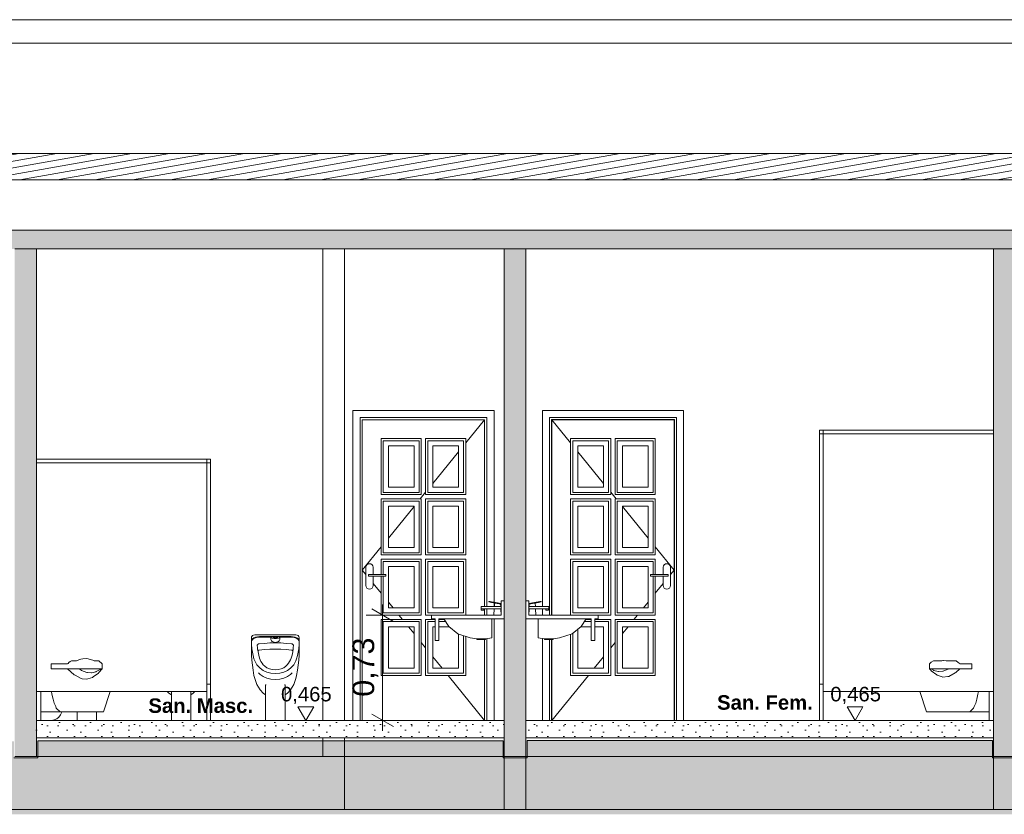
# Model space of a CAD drawing. Header units: millimetres. Extents: x 0 to 1357, y -1 to 841.
# Tile 16 of 43: x 189 to 325, y 519 to 629. Entities that reach past the tile are written whole.
import ezdxf
from ezdxf.xclip import XClip

# ---------------------------------------------------------------- set-up
doc = ezdxf.new("R2010")
doc.units = ezdxf.units.MM
doc.header["$MEASUREMENT"] = 0
doc.header["$XCLIPFRAME"] = 0
doc.linetypes.add('Wipeout_Contour', pattern=[1000, 0, -1000])
for name, color, linetype in [('Anotação - Geral.2D', 7, 'Continuous'), ('Cobertura.ARQ', 7, 'Continuous'), ('Cotas - Geral.2D', 7, 'Continuous'), ('Desenho 2D - Geral', 7, 'Continuous'), ('Interior - Mobiliário .ARQ', 7, 'Continuous'), ('Laje.ARQ', 7, 'Continuous'), ('Parede.ARQ', 7, 'Continuous')]:
    doc.layers.add(name, color=color, linetype=linetype)
doc.styles.add('GENERATED_STYLE_1', font='txt')
doc.styles.add('GENERATED_STYLE_2', font='txt')
pattern_1 = [(0, (548.94, 532.153), (0, 7.79423), [0.4875, -4.0125]), (0, (551.19, 536.05), (0, 7.79423), [0.4875, -4.0125]), (60, (548.94, 532.153), (-6.75, 3.89711), [0.4875, -4.0125]), (60, (553.44, 532.153), (-6.75, 3.89711), [0.4875, -4.0125]), (120, (549.4276, 532.153), (6.75, 3.89711), [0.4875, -4.0125]), (120, (553.9276, 532.153), (6.75, 3.89711), [0.4875, -4.0125]), (0, (548.9401, 532.9028), (0, 1.5), [0, -1.5, 0, -2.25]), (45, (549.6901, 532.9028), (-1.06066, 1.06066), [0, -1.125, 0, -1.875])]

# ---------------------------------------------------------------- blocks, each defined once
blk = doc.blocks.new('Desenho_2_2', base_point=(548.94, 532.15))
at = {"layer": 'Parede.ARQ', "linetype": 'Continuous', "lineweight": 0}
for points in [[(188.18, 597.15), (188.18, 527.15), (191.18, 527.15), (191.18, 597.15)], [(255.68, 597.15), (255.68, 527.15), (258.68, 527.15), (258.68, 597.15)], [(323.18, 597.15), (323.18, 527.15), (326.18, 527.15), (326.18, 597.15)]]:
    blk.add_hatch(color=36, dxfattribs=at).paths.add_polyline_path(points)
at = {"layer": 'Cobertura.ARQ', "color": 8, "linetype": 'Continuous', "lineweight": 0}
blk.add_line((898.09, 625.52), (82.18, 625.52), dxfattribs=at)
at = {"layer": 'Cotas - Geral.2D', "color": 7, "linetype": 'Continuous', "lineweight": 0}
for p, q in [((240.42, 545.79), (237.42, 547.52)), ((238.92, 546.65), (238.92, 548.12)), ((241.17, 546.65), (236.67, 546.65)), ((227.25, 534.03), (229.42, 534.03)), ((303.01, 534.03), (305.18, 534.03))]:
    blk.add_line(p, q, dxfattribs=at)
at = {"layer": 'Desenho 2D - Geral', "color": 9, "linetype": 'Continuous', "lineweight": 0}
for p, q in [((191.37, 526.97), (188.06, 526.97)), ((258.87, 526.97), (255.55, 526.97)), ((326.46, 526.97), (323.06, 526.97))]:
    blk.add_line(p, q, dxfattribs=at)
at = {"layer": 'Interior - Mobiliário .ARQ', "color": 7, "linetype": 'Continuous', "lineweight": 0}
for p, q in [((299.68, 572.15), (299.18, 572.15)), ((299.68, 571.65), (299.18, 571.65)), ((215.18, 568.15), (214.68, 568.15)), ((214.68, 567.65), (215.18, 567.65)), ((255.28, 548.65), (255.28, 546.65)), ((255.68, 548.65), (255.28, 548.65)), ((259.08, 548.65), (258.68, 548.65)), ((259.08, 548.65), (259.08, 546.65)), ((245.68, 546.65), (245.68, 546.15)), ((255.28, 546.65), (245.68, 546.65)), ((246.18, 546.15), (245.68, 546.15)), ((246.18, 546.15), (246.18, 543.15)), ((246.68, 546.15), (246.68, 543.15)), ((255.68, 546.15), (246.68, 546.15)), ((267.68, 546.15), (258.68, 546.15)), ((268.68, 546.65), (259.08, 546.65)), ((267.68, 546.15), (267.68, 543.15)), ((268.18, 546.15), (268.18, 543.15)), ((268.68, 546.15), (268.18, 546.15)), ((268.68, 546.65), (268.68, 546.15)), ((246.68, 543.15), (246.18, 543.15)), ((268.18, 543.15), (267.68, 543.15)), ((193.19, 539.95), (193.19, 539.24)), ((195.48, 539.95), (193.19, 539.95)), ((200.22, 539.24), (193.19, 539.24)), ((199.8, 540.35), (199.14, 540.35)), ((199.8, 540.35), (200.22, 539.95)), ((200.22, 539.95), (200.22, 539.24)), ((314.38, 539.95), (314.38, 539.24)), ((320.22, 539.24), (314.38, 539.24)), ((320.22, 539.95), (318.59, 539.95)), ((320.22, 539.95), (320.22, 539.24)), ((215.18, 537.15), (214.68, 537.15)), ((299.68, 537.15), (299.18, 537.15))]:
    blk.add_line(p, q, dxfattribs=at)
at = {"layer": 'Interior - Mobiliário .ARQ', "color": 8, "linetype": 'Continuous', "lineweight": 0}
for p, q in [((323.18, 572.15), (299.68, 572.15)), ((323.18, 571.65), (299.68, 571.65)), ((191.18, 568.15), (214.68, 568.15)), ((191.18, 567.65), (214.68, 567.65)), ((252.5, 547.85), (252.52, 547.85)), ((252.5, 547.55), (252.5, 547.85)), ((252.5, 547.55), (252.52, 547.55)), ((252.52, 547.85), (252.59, 547.85)), ((252.52, 547.55), (252.59, 547.55)), ((252.54, 547.35), (252.54, 547.55)), ((252.54, 547.35), (252.56, 547.35)), ((252.56, 547.35), (252.63, 547.35)), ((252.59, 547.85), (252.69, 547.85)), ((252.59, 547.55), (252.69, 547.55)), ((252.63, 547.35), (252.72, 547.35)), ((252.69, 547.85), (254.72, 547.85)), ((252.69, 547.55), (254.72, 547.55)), ((252.72, 547.35), (252.81, 547.35)), ((252.81, 547.35), (252.87, 547.35)), ((252.87, 547.35), (252.9, 547.35)), ((252.9, 547.35), (252.9, 547.55)), ((253.56, 548.49), (253.57, 548.56)), ((253.56, 548.49), (253.61, 548.48)), ((253.57, 548.56), (253.62, 548.55)), ((253.61, 548.48), (253.75, 548.45)), ((253.62, 548.55), (253.76, 548.53)), ((253.75, 548.45), (253.94, 548.41)), ((253.76, 548.53), (253.96, 548.49)), ((253.94, 548.41), (254.74, 548.26)), ((253.96, 548.49), (254.76, 548.34)), ((254.28, 546.65), (254.32, 547.55)), ((254.34, 547.85), (254.36, 548.33)), ((254.72, 547.85), (254.98, 547.85)), ((254.72, 547.55), (254.98, 547.55)), ((254.74, 548.26), (254.99, 548.21)), ((254.76, 548.34), (255.01, 548.29)), ((254.98, 547.85), (255.18, 547.85)), ((254.98, 547.55), (255.18, 547.55)), ((254.99, 548.21), (255.18, 548.18)), ((255.01, 548.29), (255.19, 548.25)), ((255.18, 548.18), (255.25, 548.16)), ((255.18, 547.85), (255.26, 547.85)), ((255.18, 547.55), (255.26, 547.55)), ((255.19, 548.25), (255.26, 548.24)), ((255.22, 547.85), (255.2, 548.17)), ((255.28, 546.65), (255.23, 547.55)), ((255.25, 548.16), (255.26, 548.24)), ((255.26, 547.55), (255.26, 547.85)), ((259.08, 546.65), (259.12, 547.55)), ((259.16, 548.25), (259.09, 548.24)), ((259.11, 548.16), (259.09, 548.24)), ((259.17, 547.85), (259.1, 547.85)), ((259.1, 547.55), (259.1, 547.85)), ((259.17, 547.55), (259.1, 547.55)), ((259.18, 548.18), (259.11, 548.16)), ((259.14, 547.85), (259.15, 548.17)), ((259.35, 548.29), (259.16, 548.25)), ((259.37, 547.85), (259.17, 547.85)), ((259.37, 547.55), (259.17, 547.55)), ((259.36, 548.21), (259.18, 548.18)), ((259.6, 548.34), (259.35, 548.29)), ((259.61, 548.26), (259.36, 548.21)), ((259.64, 547.85), (259.37, 547.85)), ((259.64, 547.55), (259.37, 547.55)), ((260.4, 548.49), (259.6, 548.34)), ((260.41, 548.41), (259.61, 548.26)), ((261.67, 547.85), (259.64, 547.85)), ((261.67, 547.55), (259.64, 547.55)), ((260.02, 547.85), (259.99, 548.33)), ((260.08, 546.65), (260.03, 547.55)), ((260.59, 548.53), (260.4, 548.49)), ((260.61, 548.45), (260.41, 548.41)), ((260.73, 548.55), (260.59, 548.53)), ((260.75, 548.48), (260.61, 548.45)), ((260.78, 548.56), (260.73, 548.55)), ((260.8, 548.49), (260.75, 548.48)), ((260.8, 548.49), (260.78, 548.56)), ((261.46, 547.35), (261.46, 547.55)), ((261.48, 547.35), (261.46, 547.35)), ((261.55, 547.35), (261.48, 547.35)), ((261.64, 547.35), (261.55, 547.35)), ((261.73, 547.35), (261.64, 547.35)), ((261.76, 547.85), (261.67, 547.85)), ((261.76, 547.55), (261.67, 547.55)), ((261.79, 547.35), (261.73, 547.35)), ((261.83, 547.85), (261.76, 547.85)), ((261.83, 547.55), (261.76, 547.55)), ((261.82, 547.35), (261.79, 547.35)), ((261.82, 547.35), (261.82, 547.55)), ((261.86, 547.85), (261.83, 547.85)), ((261.86, 547.55), (261.83, 547.55)), ((261.86, 547.55), (261.86, 547.85)), ((247.38, 546.15), (248.04, 545.11)), ((253.98, 546.15), (253.98, 545.11)), ((260.38, 546.15), (260.38, 545.11)), ((266.98, 546.15), (266.32, 545.11)), ((248.04, 545.11), (249.28, 544.07)), ((253.98, 545.11), (253.98, 544.07)), ((260.38, 545.11), (260.38, 544.07)), ((266.32, 545.11), (265.07, 544.07)), ((220.84, 543.58), (220.83, 543.19)), ((220.86, 543.66), (220.84, 543.58)), ((220.87, 543.72), (220.86, 543.66)), ((220.97, 543.84), (220.87, 543.72)), ((220.88, 543.23), (221, 543.39)), ((220.88, 543.14), (221, 543.3)), ((221.12, 543.92), (220.97, 543.84)), ((221, 543.39), (221.18, 543.52)), ((221, 543.3), (221.18, 543.44)), ((221.28, 543.95), (221.12, 543.92)), ((221.18, 543.52), (221.4, 543.63)), ((221.18, 543.44), (221.4, 543.54)), ((226.97, 543.95), (221.28, 543.95)), ((221.4, 543.63), (221.66, 543.69)), ((221.4, 543.54), (221.66, 543.61)), ((221.66, 543.69), (221.94, 543.71)), ((221.66, 543.61), (221.94, 543.63)), ((221.94, 543.71), (223.52, 543.71)), ((221.94, 543.63), (223.52, 543.63)), ((223.52, 543.73), (224.74, 543.73)), ((223.52, 543.62), (223.52, 543.73)), ((223.52, 543.29), (223.52, 543.62)), ((223.54, 543.57), (223.52, 543.62)), ((223.52, 543.29), (223.54, 543.19)), ((223.6, 543.53), (223.54, 543.57)), ((223.7, 543.5), (223.6, 543.53)), ((223.82, 543.47), (223.7, 543.5)), ((223.97, 543.45), (223.82, 543.47)), ((223.84, 543.64), (223.83, 543.62)), ((223.83, 543.62), (223.84, 543.59)), ((223.87, 543.66), (223.84, 543.64)), ((223.84, 543.59), (223.87, 543.58)), ((223.92, 543.67), (223.87, 543.66)), ((223.87, 543.58), (223.92, 543.56)), ((223.98, 543.69), (223.92, 543.67)), ((223.92, 543.56), (223.98, 543.55)), ((224.13, 543.45), (223.97, 543.45)), ((224.05, 543.69), (223.98, 543.69)), ((223.98, 543.55), (224.05, 543.54)), ((224.13, 543.7), (224.05, 543.69)), ((224.05, 543.54), (224.13, 543.53)), ((224.2, 543.69), (224.13, 543.7)), ((224.13, 543.53), (224.2, 543.54)), ((224.28, 543.45), (224.13, 543.45)), ((224.27, 543.69), (224.2, 543.69)), ((224.2, 543.54), (224.27, 543.55)), ((224.34, 543.67), (224.27, 543.69)), ((224.27, 543.55), (224.34, 543.56)), ((224.43, 543.47), (224.28, 543.45)), ((224.38, 543.66), (224.34, 543.67)), ((224.34, 543.56), (224.38, 543.58)), ((224.41, 543.64), (224.38, 543.66)), ((224.38, 543.58), (224.41, 543.59)), ((224.42, 543.62), (224.41, 543.64)), ((224.41, 543.59), (224.42, 543.62)), ((224.56, 543.5), (224.43, 543.47)), ((224.65, 543.53), (224.56, 543.5)), ((224.71, 543.57), (224.65, 543.53)), ((224.74, 543.62), (224.71, 543.57)), ((224.71, 543.19), (224.74, 543.29)), ((224.74, 543.73), (224.74, 543.62)), ((224.74, 543.71), (226.31, 543.71)), ((224.74, 543.63), (226.31, 543.63)), ((224.74, 543.29), (224.74, 543.62)), ((226.31, 543.71), (226.59, 543.69)), ((226.31, 543.63), (226.59, 543.61)), ((226.59, 543.69), (226.85, 543.63)), ((226.59, 543.61), (226.85, 543.54)), ((226.85, 543.63), (227.08, 543.52)), ((226.85, 543.54), (227.08, 543.44)), ((227.14, 543.92), (226.97, 543.95)), ((227.08, 543.52), (227.26, 543.39)), ((227.08, 543.44), (227.26, 543.3)), ((227.28, 543.84), (227.14, 543.92)), ((227.26, 543.39), (227.38, 543.23)), ((227.26, 543.3), (227.38, 543.14)), ((227.38, 543.72), (227.28, 543.84)), ((227.39, 543.66), (227.38, 543.72)), ((227.42, 543.58), (227.39, 543.66)), ((227.42, 543.19), (227.42, 543.58)), ((249.28, 544.07), (251.02, 543.55)), ((251.02, 543.55), (251.9, 543.41)), ((251.98, 543.41), (251.9, 543.41)), ((251.9, 543.41), (251.9, 543.31)), ((251.9, 543.31), (251.98, 543.31)), ((252.2, 543.41), (251.98, 543.41)), ((251.98, 543.31), (252.2, 543.31)), ((252.5, 543.41), (252.2, 543.41)), ((252.2, 543.31), (252.5, 543.31)), ((252.8, 543.41), (252.5, 543.41)), ((252.5, 543.31), (252.8, 543.31)), ((253.02, 543.41), (252.8, 543.41)), ((252.8, 543.31), (253.02, 543.31)), ((253.1, 543.41), (253.02, 543.41)), ((253.02, 543.31), (253.1, 543.31)), ((253.98, 543.55), (253.1, 543.41)), ((253.1, 543.41), (253.1, 543.31)), ((253.98, 544.07), (253.98, 543.55)), ((260.38, 544.07), (260.38, 543.55)), ((260.38, 543.55), (261.25, 543.41)), ((261.25, 543.41), (261.33, 543.41)), ((261.25, 543.41), (261.25, 543.31)), ((261.33, 543.31), (261.25, 543.31)), ((261.33, 543.41), (261.55, 543.41)), ((261.55, 543.31), (261.33, 543.31)), ((261.55, 543.41), (261.86, 543.41)), ((261.86, 543.31), (261.55, 543.31)), ((261.86, 543.41), (262.16, 543.41)), ((262.16, 543.31), (261.86, 543.31)), ((262.16, 543.41), (262.38, 543.41)), ((262.38, 543.31), (262.16, 543.31)), ((262.38, 543.41), (262.46, 543.41)), ((262.46, 543.31), (262.38, 543.31)), ((263.33, 543.55), (262.46, 543.41)), ((262.46, 543.41), (262.46, 543.31)), ((265.07, 544.07), (263.33, 543.55)), ((220.83, 543.05), (220.88, 543.23)), ((220.83, 543.19), (220.83, 543.05)), ((220.83, 542.97), (220.88, 543.14)), ((220.83, 542.97), (220.83, 543.05)), ((220.83, 542.97), (220.84, 542.48)), ((220.83, 542.11), (220.83, 542.97)), ((220.83, 541.92), (220.83, 542.12)), ((220.83, 541.96), (220.83, 542.11)), ((220.83, 541.87), (220.83, 541.96)), ((220.84, 541.71), (220.83, 541.92)), ((220.84, 542.48), (220.87, 542.15)), ((220.87, 542.15), (220.89, 542)), ((220.89, 542), (220.96, 541.54)), ((221.62, 542.49), (221.63, 542.54)), ((221.65, 542.18), (221.62, 542.49)), ((221.63, 542.54), (221.66, 542.58)), ((221.67, 542.03), (221.65, 542.18)), ((221.66, 542.58), (221.69, 542.62)), ((221.74, 541.59), (221.67, 542.03)), ((221.69, 542.62), (221.75, 542.66)), ((221.75, 542.66), (221.81, 542.68)), ((221.81, 542.68), (221.88, 542.69)), ((221.88, 542.69), (222.62, 542.77)), ((221.88, 541.84), (222.62, 541.92)), ((222.62, 542.77), (223.37, 542.82)), ((222.62, 541.92), (223.37, 541.96)), ((223.37, 542.82), (224.13, 542.84)), ((223.37, 541.96), (224.13, 541.98)), ((223.54, 543.19), (223.6, 543.1)), ((223.6, 543.1), (223.7, 543.02)), ((223.7, 543.02), (223.82, 542.96)), ((223.82, 542.96), (223.97, 542.92)), ((223.97, 542.92), (224.13, 542.9)), ((224.13, 542.9), (224.28, 542.92)), ((224.13, 542.84), (224.88, 542.82)), ((224.13, 541.98), (224.88, 541.96)), ((224.28, 542.92), (224.43, 542.96)), ((224.43, 542.96), (224.56, 543.02)), ((224.56, 543.02), (224.65, 543.1)), ((224.65, 543.1), (224.71, 543.19)), ((224.88, 542.82), (225.63, 542.77)), ((224.88, 541.96), (225.63, 541.92)), ((225.63, 542.77), (226.38, 542.69)), ((225.63, 541.92), (226.38, 541.84)), ((226.38, 542.69), (226.45, 542.68)), ((226.45, 542.68), (226.51, 542.66)), ((226.51, 542.66), (226.56, 542.62)), ((226.59, 542.03), (226.52, 541.59)), ((226.56, 542.62), (226.6, 542.58)), ((226.6, 542.18), (226.59, 542.03)), ((226.6, 542.58), (226.62, 542.54)), ((226.63, 542.49), (226.6, 542.18)), ((226.62, 542.54), (226.63, 542.49)), ((227.3, 541.54), (227.37, 542)), ((227.37, 542), (227.38, 542.15)), ((227.38, 543.23), (227.43, 543.05)), ((227.38, 543.14), (227.43, 542.97)), ((227.38, 542.15), (227.41, 542.48)), ((227.41, 542.48), (227.43, 542.97)), ((227.42, 541.92), (227.41, 541.71)), ((227.43, 543.05), (227.42, 543.19)), ((227.43, 542.12), (227.42, 541.92)), ((227.43, 542.97), (227.43, 543.05)), ((227.43, 542.11), (227.43, 542.97)), ((227.43, 541.96), (227.43, 542.11)), ((227.43, 541.87), (227.43, 541.96)), ((220.83, 541.87), (220.84, 541.16)), ((220.84, 541.62), (220.84, 541.71)), ((220.85, 541.56), (220.84, 541.62)), ((220.84, 541.16), (220.89, 540.46)), ((220.96, 541.54), (221.06, 541.08)), ((221.06, 541.08), (221.18, 540.63)), ((221.18, 540.63), (221.28, 540.35)), ((221.71, 541.78), (221.75, 541.8)), ((221.83, 541.16), (221.74, 541.59)), ((221.75, 541.8), (221.81, 541.82)), ((221.81, 541.82), (221.88, 541.84)), ((221.95, 540.73), (221.83, 541.16)), ((222.04, 540.48), (221.95, 540.73)), ((226.31, 540.73), (226.22, 540.48)), ((226.43, 541.16), (226.31, 540.73)), ((226.38, 541.84), (226.45, 541.82)), ((226.52, 541.59), (226.43, 541.16)), ((226.45, 541.82), (226.51, 541.8)), ((226.51, 541.8), (226.55, 541.78)), ((226.97, 540.35), (227.07, 540.63)), ((227.07, 540.63), (227.2, 541.08)), ((227.2, 541.08), (227.3, 541.54)), ((227.37, 540.46), (227.41, 541.16)), ((227.41, 541.62), (227.4, 541.56)), ((227.41, 541.16), (227.43, 541.87)), ((227.41, 541.71), (227.41, 541.62)), ((220.89, 540.46), (220.96, 539.75)), ((220.96, 539.75), (221.06, 539.05)), ((221.28, 540.35), (221.42, 540.08)), ((221.42, 540.08), (221.59, 539.82)), ((221.59, 539.82), (221.8, 539.57)), ((221.8, 539.57), (222.03, 539.33)), ((222.03, 539.33), (222.44, 539.04)), ((222.15, 540.25), (222.04, 540.48)), ((222.3, 540.03), (222.15, 540.25)), ((222.47, 539.82), (222.3, 540.03)), ((222.66, 539.63), (222.47, 539.82)), ((222.97, 539.41), (222.66, 539.63)), ((223.32, 539.25), (222.97, 539.41)), ((223.71, 539.16), (223.32, 539.25)), ((224.94, 539.25), (224.54, 539.16)), ((225.29, 539.41), (224.94, 539.25)), ((225.59, 539.63), (225.29, 539.41)), ((225.78, 539.82), (225.59, 539.63)), ((225.95, 540.03), (225.78, 539.82)), ((225.81, 539.04), (226.22, 539.33)), ((226.1, 540.25), (225.95, 540.03)), ((226.22, 540.48), (226.1, 540.25)), ((226.22, 539.33), (226.46, 539.57)), ((226.46, 539.57), (226.66, 539.82)), ((226.66, 539.82), (226.83, 540.08)), ((226.83, 540.08), (226.97, 540.35)), ((227.2, 539.05), (227.3, 539.75)), ((227.3, 539.75), (227.37, 540.46)), ((221.06, 539.05), (221.18, 538.35)), ((221.18, 538.35), (221.28, 537.93)), ((221.28, 537.93), (221.42, 537.51)), ((222.03, 538.48), (221.8, 538.72)), ((222.44, 538.18), (222.03, 538.48)), ((222.44, 539.04), (222.95, 538.81)), ((222.95, 537.96), (222.44, 538.18)), ((222.95, 538.81), (223.52, 538.67)), ((223.52, 537.82), (222.95, 537.96)), ((223.52, 538.67), (224.13, 538.63)), ((224.13, 537.77), (223.52, 537.82)), ((224.13, 539.13), (223.71, 539.16)), ((224.54, 539.16), (224.13, 539.13)), ((224.13, 538.63), (224.73, 538.67)), ((224.73, 537.82), (224.13, 537.77)), ((224.73, 538.67), (225.31, 538.81)), ((225.31, 537.96), (224.73, 537.82)), ((225.31, 538.81), (225.81, 539.04)), ((225.81, 538.18), (225.31, 537.96)), ((226.22, 538.48), (225.81, 538.18)), ((226.46, 538.72), (226.22, 538.48)), ((226.83, 537.51), (226.97, 537.93)), ((226.97, 537.93), (227.07, 538.35)), ((227.07, 538.35), (227.2, 539.05)), ((221.42, 537.51), (221.59, 537.11)), ((221.59, 537.11), (221.8, 536.73)), ((221.8, 536.73), (222.03, 536.36)), ((222.79, 537.04), (222.79, 533.29)), ((222.79, 537.04), (222.87, 537.04)), ((225.39, 537.04), (225.47, 537.04)), ((225.47, 537.04), (225.47, 533.29)), ((226.22, 536.36), (226.46, 536.73)), ((226.46, 536.73), (226.66, 537.11)), ((226.66, 537.11), (226.83, 537.51)), ((191.18, 536.15), (214.68, 536.15)), ((193.32, 535.78), (193.26, 536.15)), ((193.49, 535.06), (193.32, 535.78)), ((200.41, 533.33), (201.35, 536.15)), ((209.22, 536.15), (209.44, 535.91)), ((209.44, 535.91), (209.79, 535.67)), ((209.79, 536.15), (209.79, 533.29)), ((212.47, 536.15), (212.47, 533.29)), ((212.47, 535.67), (212.81, 535.91)), ((212.81, 535.91), (213.03, 536.15)), ((222.03, 536.36), (222.44, 535.91)), ((222.44, 535.91), (222.79, 535.67)), ((225.47, 535.67), (225.81, 535.91)), ((225.81, 535.91), (226.22, 536.36)), ((323.18, 536.15), (299.68, 536.15)), ((313.95, 533.33), (313.01, 536.15)), ((320.87, 535.06), (321.04, 535.78)), ((321.04, 535.78), (321.1, 536.15)), ((193.61, 534.53), (193.49, 535.06)), ((193.84, 534.06), (193.61, 534.53)), ((193.92, 533.84), (193.84, 534.06)), ((194.43, 533.33), (193.92, 533.84)), ((319.92, 533.33), (320.44, 533.84)), ((320.44, 533.84), (320.52, 534.06)), ((320.52, 534.06), (320.74, 534.53)), ((320.74, 534.53), (320.87, 535.06)), ((191.76, 533.33), (194.43, 533.33)), ((194.43, 533.33), (194.77, 533.33)), ((194.66, 533.29), (194.51, 532.92)), ((194.67, 533.33), (194.66, 533.29)), ((194.77, 533.33), (195.68, 533.33)), ((195.68, 533.33), (196.59, 533.33)), ((196.59, 533.33), (197.52, 533.33)), ((196.79, 533.33), (196.79, 533.29)), ((196.79, 533.29), (196.79, 532.92)), ((197.52, 533.33), (198.07, 533.33)), ((198.07, 533.33), (198.63, 533.33)), ((198.63, 533.33), (199.17, 533.33)), ((199.17, 533.33), (199.68, 533.33)), ((199.47, 533.33), (199.47, 533.29)), ((199.47, 533.29), (199.47, 532.92)), ((199.68, 533.33), (199.98, 533.33)), ((199.98, 533.33), (200.21, 533.33)), ((200.21, 533.33), (200.36, 533.33)), ((200.36, 533.33), (200.41, 533.33)), ((209.79, 533.29), (209.79, 532.92)), ((212.47, 533.29), (212.47, 532.92)), ((222.79, 533.29), (222.79, 532.92)), ((225.47, 533.29), (225.47, 532.92)), ((314, 533.33), (313.95, 533.33)), ((314.14, 533.33), (314, 533.33)), ((314.38, 533.33), (314.14, 533.33)), ((314.67, 533.33), (314.38, 533.33)), ((315.19, 533.33), (314.67, 533.33)), ((315.73, 533.33), (315.19, 533.33)), ((316.28, 533.33), (315.73, 533.33)), ((316.84, 533.33), (316.28, 533.33)), ((317.76, 533.33), (316.84, 533.33)), ((318.68, 533.33), (317.76, 533.33)), ((319.59, 533.33), (318.68, 533.33)), ((319.92, 533.33), (319.59, 533.33)), ((322.59, 533.33), (319.92, 533.33))]:
    blk.add_line(p, q, dxfattribs=at)
at = {"layer": 'Interior - Mobiliário .ARQ', "color": 7, "linetype": 'Continuous', "lineweight": 0, "flags": 128}
for points in [[(299.18, 572.15), (299.18, 571.65), (299.18, 537.15)], [(299.68, 572.15), (299.68, 571.65), (299.68, 537.15)], [(214.68, 568.15), (214.68, 567.65), (214.68, 537.15)], [(215.18, 568.15), (215.18, 567.65), (215.18, 537.15)], [(199.14, 540.35), (198.97, 540.46), (198.14, 540.68), (197.58, 540.63), (197.32, 540.61), (197.03, 540.49), (196.71, 540.35), (195.99, 540.35)], [(195.99, 540.35), (195.85, 540.25), (195.65, 540.11), (195.54, 540.01), (195.48, 539.95)], [(195.48, 539.24), (196.36, 538.41), (196.5, 538.36), (197.36, 537.91), (197.48, 537.9), (198.13, 537.83), (198.26, 537.87), (198.9, 538.08), (199.01, 538.15), (199.72, 538.68), (199.77, 538.74), (200.22, 539.24)], [(197.08, 539.24), (197.36, 539.05), (197.4, 539.03), (198.14, 538.74), (198.2, 538.73), (198.76, 538.69), (198.82, 538.7), (199.38, 538.84), (199.43, 538.87), (200.04, 539.21), (200.08, 539.24)], [(314.91, 540.35), (314.6, 540.16), (314.38, 539.95)], [(314.38, 539.24), (314.58, 539.02), (314.6, 539), (315.36, 538.44), (315.43, 538.38), (316.12, 538.16), (316.22, 538.13), (316.91, 538.21), (317.01, 538.22), (317.92, 538.69), (318.01, 538.73), (318.56, 539.24)], [(314.59, 539.24), (314.93, 539.05), (314.96, 539.03), (315.55, 538.89), (315.6, 538.88), (316.19, 538.93), (316.23, 538.93), (317.01, 539.24)], [(318.02, 540.35), (316.68, 540.35), (316.29, 540.39), (316.21, 540.4), (316.05, 540.35), (314.91, 540.35)], [(318.02, 540.35), (318.3, 540.15), (318.59, 539.95)]]:
    blk.add_lwpolyline(points, dxfattribs=at)
at = {"layer": 'Laje.ARQ', "color": 8, "linetype": 'Continuous', "lineweight": 0}
for p, q in [((233.68, 519.85), (233.68, 527.15)), ((255.68, 519.85), (255.68, 527.15)), ((258.68, 519.85), (258.68, 527.15)), ((323.18, 519.85), (323.18, 527.15)), ((146.23, 519.85), (233.68, 519.85)), ((233.68, 519.85), (255.68, 519.85)), ((255.68, 519.85), (258.68, 519.85)), ((258.68, 519.85), (323.18, 519.85)), ((323.18, 519.85), (901.09, 519.85))]:
    blk.add_line(p, q, dxfattribs=at)
at = {"layer": 'Parede.ARQ', "color": 8, "linetype": 'Continuous', "lineweight": 0}
for p, q in [((82.18, 628.75), (191.18, 628.75)), ((191.18, 628.75), (233.68, 628.75)), ((233.68, 628.75), (898.09, 628.75)), ((254.3, 574.89), (234.82, 574.89)), ((254.3, 548.42), (254.3, 574.89)), ((260.96, 547.85), (260.96, 574.89)), ((260.96, 574.89), (280.44, 574.89)), ((235.82, 573.89), (253.3, 573.89)), ((236.12, 573.59), (253, 573.59)), ((253, 573.59), (250.4, 570.4)), ((253, 573.59), (253, 547.85)), ((253.3, 573.89), (253.3, 547.85)), ((261.96, 573.89), (261.96, 546.65)), ((279.44, 573.89), (261.96, 573.89)), ((262.2, 573.65), (262.2, 546.65)), ((279.2, 573.65), (262.2, 573.65)), ((262.26, 573.59), (264.86, 570.4)), ((279.14, 573.59), (262.26, 573.59)), ((262.26, 573.59), (262.26, 546.65)), ((238.72, 563.28), (238.72, 570.99)), ((238.72, 570.99), (244.26, 570.99)), ((243.96, 570.69), (239.02, 570.69)), ((239.02, 570.69), (239.02, 563.58)), ((243.96, 563.58), (243.96, 570.69)), ((244.26, 570.99), (244.26, 563.28)), ((244.86, 563.28), (244.86, 570.99)), ((244.86, 570.99), (250.4, 570.99)), ((250.1, 570.69), (245.16, 570.69)), ((245.16, 570.69), (245.16, 563.58)), ((250.1, 563.58), (250.1, 570.69)), ((250.4, 570.99), (250.4, 563.28)), ((270.4, 570.99), (264.86, 570.99)), ((264.86, 570.99), (264.86, 563.28)), ((265.16, 563.58), (265.16, 570.69)), ((265.16, 570.69), (270.1, 570.69)), ((270.1, 570.69), (270.1, 563.58)), ((270.4, 563.28), (270.4, 570.99)), ((276.54, 570.99), (271, 570.99)), ((271, 570.99), (271, 563.28)), ((271.3, 563.58), (271.3, 570.69)), ((271.3, 570.69), (276.24, 570.69)), ((276.24, 570.69), (276.24, 563.58)), ((276.54, 563.28), (276.54, 570.99)), ((243.26, 569.99), (239.72, 569.99)), ((239.72, 569.99), (239.72, 564.28)), ((243.26, 564.28), (243.26, 569.99)), ((249.4, 569.99), (245.86, 569.99)), ((245.86, 569.99), (245.86, 564.28)), ((249.4, 569.17), (245.86, 564.83)), ((249.4, 564.28), (249.4, 569.99)), ((265.86, 564.28), (265.86, 569.99)), ((265.86, 569.99), (269.4, 569.99)), ((265.86, 569.17), (269.4, 564.83)), ((269.4, 569.99), (269.4, 564.28)), ((272, 564.28), (272, 569.99)), ((272, 569.99), (275.54, 569.99)), ((275.54, 569.99), (275.54, 564.28)), ((239.72, 564.28), (243.26, 564.28)), ((245.86, 564.28), (249.4, 564.28)), ((269.4, 564.28), (265.86, 564.28)), ((275.54, 564.28), (272, 564.28)), ((244.26, 563.28), (238.72, 563.28)), ((238.72, 554.97), (238.72, 562.68)), ((238.72, 562.68), (244.26, 562.68)), ((239.02, 563.58), (243.96, 563.58)), ((243.96, 562.38), (239.02, 562.38)), ((239.02, 562.38), (239.02, 555.27)), ((243.96, 555.27), (243.96, 562.38)), ((244.86, 563.6), (244.12, 562.68)), ((244.26, 562.68), (244.26, 554.97)), ((250.4, 563.28), (244.86, 563.28)), ((244.86, 554.97), (244.86, 562.68)), ((244.86, 562.68), (250.4, 562.68)), ((245.16, 563.58), (250.1, 563.58)), ((250.1, 562.38), (245.16, 562.38)), ((245.16, 562.38), (245.16, 555.27)), ((250.1, 555.27), (250.1, 562.38)), ((250.4, 562.68), (250.4, 554.97)), ((264.86, 563.28), (270.4, 563.28)), ((270.4, 562.68), (264.86, 562.68)), ((264.86, 562.68), (264.86, 554.97)), ((270.1, 563.58), (265.16, 563.58)), ((265.16, 555.27), (265.16, 562.38)), ((265.16, 562.38), (270.1, 562.38)), ((270.1, 562.38), (270.1, 555.27)), ((270.4, 563.6), (271.15, 562.68)), ((270.4, 554.97), (270.4, 562.68)), ((271, 563.28), (276.54, 563.28)), ((276.54, 562.68), (271, 562.68)), ((271, 562.68), (271, 554.97)), ((276.24, 563.58), (271.3, 563.58)), ((271.3, 555.27), (271.3, 562.38)), ((271.3, 562.38), (276.24, 562.38)), ((276.24, 562.38), (276.24, 555.27)), ((276.54, 554.97), (276.54, 562.68)), ((243.26, 561.68), (239.72, 561.68)), ((239.72, 561.68), (239.72, 555.97)), ((243.26, 561.64), (239.72, 557.29)), ((243.26, 555.97), (243.26, 561.68)), ((249.4, 561.68), (245.86, 561.68)), ((245.86, 561.68), (245.86, 555.97)), ((249.4, 555.97), (249.4, 561.68)), ((265.86, 555.97), (265.86, 561.68)), ((265.86, 561.68), (269.4, 561.68)), ((269.4, 561.68), (269.4, 555.97)), ((272, 555.97), (272, 561.68)), ((272, 561.68), (275.54, 561.68)), ((272, 561.64), (275.54, 557.29)), ((275.54, 561.68), (275.54, 555.97)), ((238.72, 556.06), (236.12, 552.87)), ((239.72, 555.97), (243.26, 555.97)), ((245.86, 555.97), (249.4, 555.97)), ((269.4, 555.97), (265.86, 555.97)), ((275.54, 555.97), (272, 555.97)), ((276.54, 556.06), (279.14, 552.87)), ((244.26, 554.97), (238.72, 554.97)), ((238.72, 552.25), (238.72, 554.37)), ((238.72, 554.37), (244.26, 554.37)), ((239.02, 555.27), (243.96, 555.27)), ((244.26, 554.37), (244.26, 546.66)), ((250.4, 554.97), (244.86, 554.97)), ((244.86, 546.66), (244.86, 554.37)), ((244.86, 554.37), (250.4, 554.37)), ((245.16, 555.27), (250.1, 555.27)), ((250.4, 554.37), (250.4, 546.66)), ((264.86, 554.97), (270.4, 554.97)), ((270.4, 554.37), (264.86, 554.37)), ((264.86, 554.37), (264.86, 546.66)), ((270.1, 555.27), (265.16, 555.27)), ((270.4, 546.66), (270.4, 554.37)), ((271, 554.97), (276.54, 554.97)), ((276.54, 554.37), (271, 554.37)), ((271, 554.37), (271, 546.66)), ((276.24, 555.27), (271.3, 555.27)), ((276.54, 552.25), (276.54, 554.37)), ((236.62, 552.26), (236.12, 552.87)), ((236.66, 553.44), (236.62, 553.25)), ((236.62, 553.25), (236.62, 550.75)), ((236.77, 553.61), (236.66, 553.44)), ((236.93, 553.71), (236.77, 553.61)), ((237.12, 553.75), (236.93, 553.71)), ((237.32, 553.71), (237.12, 553.75)), ((237.48, 553.61), (237.32, 553.71)), ((237.59, 553.44), (237.48, 553.61)), ((237.62, 553.25), (237.59, 553.44)), ((237.62, 552.25), (237.62, 553.25)), ((243.96, 554.07), (239.02, 554.07)), ((239.02, 554.07), (239.02, 552.25)), ((243.26, 553.37), (239.72, 553.37)), ((239.72, 553.37), (239.72, 547.66)), ((243.26, 547.66), (243.26, 553.37)), ((243.96, 546.96), (243.96, 554.07)), ((250.1, 554.07), (245.16, 554.07)), ((245.16, 554.07), (245.16, 546.96)), ((249.4, 553.37), (245.86, 553.37)), ((245.86, 553.37), (245.86, 547.66)), ((249.4, 547.66), (249.4, 553.37)), ((250.1, 546.96), (250.1, 554.07)), ((265.16, 546.96), (265.16, 554.07)), ((265.16, 554.07), (270.1, 554.07)), ((265.86, 547.66), (265.86, 553.37)), ((265.86, 553.37), (269.4, 553.37)), ((269.4, 553.37), (269.4, 547.66)), ((270.1, 554.07), (270.1, 546.96)), ((271.3, 546.96), (271.3, 554.07)), ((271.3, 554.07), (276.24, 554.07)), ((272, 547.66), (272, 553.37)), ((272, 553.37), (275.54, 553.37)), ((275.54, 553.37), (275.54, 547.66)), ((276.24, 554.07), (276.24, 552.25)), ((277.64, 553.25), (277.68, 553.44)), ((277.64, 552.25), (277.64, 553.25)), ((277.68, 553.44), (277.78, 553.61)), ((277.78, 553.61), (277.95, 553.71)), ((277.95, 553.71), (278.14, 553.75)), ((278.14, 553.75), (278.33, 553.71)), ((278.33, 553.71), (278.49, 553.61)), ((278.49, 553.61), (278.6, 553.44)), ((278.6, 553.44), (278.64, 553.25)), ((278.64, 553.25), (278.64, 550.75)), ((278.64, 552.26), (279.14, 552.87)), ((236.99, 552.25), (236.97, 552.25)), ((236.97, 552.25), (236.97, 552.05)), ((236.99, 552.05), (236.97, 552.05)), ((237.05, 552.25), (236.99, 552.25)), ((237.05, 552.05), (236.99, 552.05)), ((237.13, 552.25), (237.05, 552.25)), ((237.13, 552.05), (237.05, 552.05)), ((237.23, 552.25), (237.13, 552.25)), ((237.23, 552.05), (237.13, 552.05)), ((239.37, 552.25), (237.23, 552.25)), ((239.37, 552.05), (237.23, 552.05)), ((237.62, 550.75), (237.62, 552.05)), ((238.72, 546.66), (238.72, 552.05)), ((239.02, 552.05), (239.02, 546.96)), ((239.37, 552.25), (239.37, 552.05)), ((275.89, 552.25), (278.03, 552.25)), ((275.89, 552.25), (275.89, 552.05)), ((275.89, 552.05), (278.03, 552.05)), ((276.24, 552.05), (276.24, 546.96)), ((276.54, 546.66), (276.54, 552.05)), ((277.64, 550.75), (277.64, 552.05)), ((278.03, 552.25), (278.13, 552.25)), ((278.03, 552.05), (278.13, 552.05)), ((278.13, 552.25), (278.21, 552.25)), ((278.13, 552.05), (278.21, 552.05)), ((278.21, 552.25), (278.27, 552.25)), ((278.21, 552.05), (278.27, 552.05)), ((278.27, 552.25), (278.29, 552.25)), ((278.27, 552.05), (278.29, 552.05)), ((278.29, 552.25), (278.29, 552.05)), ((236.62, 550.75), (236.66, 550.56)), ((236.66, 550.56), (236.77, 550.4)), ((236.77, 550.4), (236.93, 550.29)), ((236.93, 550.29), (237.12, 550.25)), ((237.12, 550.25), (237.32, 550.29)), ((237.32, 550.29), (237.48, 550.4)), ((237.48, 550.4), (237.59, 550.56)), ((237.59, 550.56), (237.62, 550.75)), ((238.72, 549.68), (237.62, 551.03)), ((276.54, 549.68), (277.64, 551.03)), ((277.68, 550.56), (277.64, 550.75)), ((277.78, 550.4), (277.68, 550.56)), ((277.95, 550.29), (277.78, 550.4)), ((278.14, 550.25), (277.95, 550.29)), ((278.33, 550.29), (278.14, 550.25)), ((278.49, 550.4), (278.33, 550.29)), ((278.6, 550.56), (278.49, 550.4)), ((278.64, 550.75), (278.6, 550.56)), ((240.37, 547.66), (239.72, 548.45)), ((239.72, 547.66), (243.26, 547.66)), ((245.86, 547.66), (249.4, 547.66)), ((253, 547.55), (253, 546.65)), ((253.3, 547.55), (253.3, 546.65)), ((254.3, 547.85), (254.3, 548.34)), ((254.3, 547.19), (254.3, 547.55)), ((260.96, 546.65), (260.96, 547.55)), ((269.4, 547.66), (265.86, 547.66)), ((275.54, 547.66), (272, 547.66)), ((274.89, 547.66), (275.54, 548.45)), ((244.26, 546.66), (238.72, 546.66)), ((238.72, 538.35), (238.72, 546.06)), ((238.72, 546.06), (244.26, 546.06)), ((239.02, 546.96), (243.96, 546.96)), ((241.67, 546.06), (241.18, 546.66)), ((244.26, 546.06), (244.26, 538.35)), ((250.4, 546.66), (244.86, 546.66)), ((244.86, 538.35), (244.86, 546.06)), ((244.86, 546.06), (246.18, 546.06)), ((245.16, 546.96), (250.1, 546.96)), ((246.68, 546.06), (247.43, 546.06)), ((264.86, 546.66), (270.4, 546.66)), ((270.1, 546.96), (265.16, 546.96)), ((267.68, 546.06), (266.92, 546.06)), ((270.4, 546.06), (268.18, 546.06)), ((270.4, 538.35), (270.4, 546.06)), ((271, 546.66), (276.54, 546.66)), ((276.54, 546.06), (271, 546.06)), ((271, 546.06), (271, 538.35)), ((276.24, 546.96), (271.3, 546.96)), ((273.59, 546.06), (274.08, 546.66)), ((276.54, 538.35), (276.54, 546.06)), ((243.96, 545.76), (239.02, 545.76)), ((239.02, 545.76), (239.02, 538.65)), ((243.26, 545.06), (239.72, 545.06)), ((239.72, 545.06), (239.72, 539.35)), ((243.26, 544.11), (242.49, 545.06)), ((243.26, 539.35), (243.26, 545.06)), ((243.96, 538.65), (243.96, 545.76)), ((246.18, 545.76), (245.16, 545.76)), ((245.16, 545.76), (245.16, 538.65)), ((246.18, 545.06), (245.86, 545.06)), ((245.86, 545.06), (245.86, 539.35)), ((247.62, 545.76), (246.68, 545.76)), ((248.1, 545.06), (246.68, 545.06)), ((265.86, 539.35), (265.86, 544.73)), ((266.26, 545.06), (267.68, 545.06)), ((266.73, 545.76), (267.68, 545.76)), ((268.18, 545.76), (270.1, 545.76)), ((268.18, 545.06), (269.4, 545.06)), ((269.4, 545.06), (269.4, 539.35)), ((270.1, 545.76), (270.1, 538.65)), ((271.3, 538.65), (271.3, 545.76)), ((271.3, 545.76), (276.24, 545.76)), ((272, 544.11), (272.78, 545.06)), ((272, 539.35), (272, 545.06)), ((272, 545.06), (275.54, 545.06)), ((275.54, 545.06), (275.54, 539.35)), ((276.24, 545.76), (276.24, 538.65)), ((249.4, 539.35), (249.4, 544.04)), ((250.1, 538.65), (250.1, 543.83)), ((250.4, 543.74), (250.4, 538.35)), ((264.86, 544.01), (264.86, 538.35)), ((265.16, 538.65), (265.16, 544.15)), ((244.86, 542.14), (244.26, 542.88)), ((270.4, 542.14), (271, 542.88)), ((247.14, 539.35), (245.86, 540.92)), ((268.12, 539.35), (269.4, 540.92)), ((239.72, 539.35), (243.26, 539.35)), ((245.86, 539.35), (249.4, 539.35)), ((269.4, 539.35), (265.86, 539.35)), ((275.54, 539.35), (272, 539.35)), ((244.26, 538.35), (238.72, 538.35)), ((239.02, 538.65), (243.96, 538.65)), ((250.4, 538.35), (244.86, 538.35)), ((245.16, 538.65), (250.1, 538.65)), ((264.86, 538.35), (270.4, 538.35)), ((270.1, 538.65), (265.16, 538.65)), ((271, 538.35), (276.54, 538.35)), ((276.24, 538.65), (271.3, 538.65)), ((191.18, 527.15), (230.68, 527.15)), ((230.68, 527.15), (233.68, 527.15)), ((233.68, 527.15), (255.68, 527.15)), ((258.68, 527.15), (323.18, 527.15))]:
    blk.add_line(p, q, dxfattribs=at)
at = {"layer": 'Parede.ARQ', "color": 7, "linetype": 'Continuous', "lineweight": 0}
for p, q in [((191.18, 527.15), (188.18, 527.15)), ((258.68, 527.15), (255.68, 527.15)), ((326.18, 527.15), (323.18, 527.15))]:
    blk.add_line(p, q, dxfattribs=at)
at = {"layer": 'Parede.ARQ', "color": 7, "linetype": 'Continuous', "lineweight": 0, "flags": 128}
for points in [[(255.68, 548.65), (255.68, 546.65), (255.68, 546.15)], [(258.68, 548.65), (258.68, 546.65), (258.68, 546.15)]]:
    blk.add_lwpolyline(points, dxfattribs=at)
at = {"layer": 'Anotação - Geral.2D', "color": 7, "linetype": 'Continuous', "lineweight": 0, "char_height": 2, "attachment_point": 2, "style": 'GENERATED_STYLE_2'}
for s, insert in [('\\A1;{\\pqc;\\fArial|b1|i0|c0|p38;San. Masc.}', (213.84, 535.18)), ('\\A1;{\\pqc;\\fArial|b1|i0|c0|p38;San. Fem.}', (291.66, 535.62))]:
    blk.add_mtext(s, dxfattribs=dict(at, insert=insert))
at = {"layer": 'Cotas - Geral.2D', "color": 7, "linetype": 'Continuous', "lineweight": 0, "insert": (238.32, 535.41), "char_height": 3, "width": 7.9817, "attachment_point": 7, "rotation": 90, "style": 'GENERATED_STYLE_1'}
blk.add_mtext('\\A1;{\\pql;\\fArial|b0|i0|c0|p38;0,73}', dxfattribs=at)
at = {"layer": 'Cotas - Geral.2D', "color": 7, "linetype": 'Continuous', "lineweight": 0, "char_height": 2, "width": 6.8389, "attachment_point": 7, "style": 'GENERATED_STYLE_1'}
for insert in [(224.91, 534.4), (300.68, 534.4)]:
    blk.add_mtext('\\A1;{\\pql;\\fArial|b0|i0|c0|p38;0,465}', dxfattribs=dict(at, insert=insert))
at = {"color": 254, "linetype": 'Wipeout_Contour', "lineweight": 0, "ltscale": 3397.194431}
blk.add_wipeout([(898.09, 606.66), (898.09, 610.3), (82.18, 610.3), (82.18, 606.66)], dxfattribs=at).dxf.layer = 'Cobertura.ARQ'
at = {"layer": 'Cobertura.ARQ', "linetype": 'Continuous', "lineweight": 0}
h = blk.add_hatch(dxfattribs=at)
h.set_pattern_fill('Madeira_0002', color=252, style=0, pattern_type=2)
h.set_pattern_definition([(10, (548.9401, 532.1528), (-0.1562834, 0.886327), [])])
h.paths.add_polyline_path([(898.09, 606.66), (898.09, 610.3), (82.18, 610.3), (82.18, 606.66)])
at = {"layer": 'Cobertura.ARQ', "color": 7, "linetype": 'Continuous', "lineweight": 0}
for p, q in [((898.09, 610.3), (82.18, 610.3)), ((898.09, 606.66), (82.18, 606.66))]:
    blk.add_line(p, q, dxfattribs=at)
at = {"color": 254, "linetype": 'Wipeout_Contour', "lineweight": 0, "ltscale": 3369.489805}
blk.add_wipeout([(900.49, 597.15), (900.49, 599.75), (79.78, 599.75), (79.78, 597.15)], dxfattribs=at).dxf.layer = 'Laje.ARQ'
at = {"color": 254, "linetype": 'Wipeout_Contour', "lineweight": 0, "ltscale": 2307.217499}
blk.add_wipeout([(255.68, 529.75), (255.68, 532.15), (191.18, 532.15), (191.18, 529.75)], dxfattribs=at).dxf.layer = 'Laje.ARQ'
at = {"color": 254, "linetype": 'Wipeout_Contour', "lineweight": 0, "ltscale": 2424.332094}
blk.add_wipeout([(323.18, 529.75), (323.18, 532.15), (258.68, 532.15), (258.68, 529.75)], dxfattribs=at).dxf.layer = 'Laje.ARQ'
at = {"layer": 'Desenho 2D - Geral', "linetype": 'Continuous', "lineweight": 0}
h = blk.add_hatch(dxfattribs=at)
h.set_pattern_fill('Terra_0002', color=52, style=0, pattern_type=2)
h.set_pattern_definition([(45, (548.94, 532.153), (-2.757716, 2.757716), []), (45, (548.021, 533.072), (-5.51543, 5.51543), []), (45, (547.102, 533.991), (-5.51543, 5.51543), []), (135, (546.1824, 534.9105), (0.9192388, 0.9192388), [3.9, -3.9])])
h.paths.add_polyline_path([(57.18, 519.2), (920.77, 519.2), (920.77, 527), (920.77, 529.42), (901.39, 529.42), (901.39, 527), (897.96, 527), (897.96, 529.49), (786.22, 529.49), (786.22, 527), (783.02, 527), (783.02, 529.25), (671.27, 529.25), (671.27, 527.09), (667.89, 527.09), (667.89, 529.21), (556.21, 529.21), (556.21, 527.09), (552.98, 527.09), (552.98, 529.12), (441.24, 529.12), (441.24, 527.09), (437.94, 527.09), (437.94, 529.17), (326.46, 529.17), (326.46, 526.97), (323.06, 526.97), (323.06, 529.37), (258.87, 529.37), (258.87, 526.97), (255.55, 526.97), (255.55, 529.33), (191.37, 529.33), (191.37, 526.97), (188.06, 526.97), (188.06, 529.26), (82.3, 529.26), (82.3, 526.91), (79.03, 526.91), (79.03, 529.66), (57.18, 529.66)])
at = {"layer": 'Laje.ARQ', "linetype": 'Continuous', "lineweight": 0}
h = blk.add_hatch(dxfattribs=at)
h.set_pattern_fill('Concreto_Celular_0002', color=83, style=0, pattern_type=2)
h.set_pattern_definition(pattern_1)
h.paths.add_polyline_path([(900.49, 597.15), (900.49, 599.75), (79.78, 599.75), (79.78, 597.15)])
h = blk.add_hatch(dxfattribs=at)
h.set_pattern_fill('Concreto_Celular_0002', color=83, style=0, pattern_type=2)
h.set_pattern_definition(pattern_1)
h.paths.add_polyline_path([(255.68, 529.75), (255.68, 532.15), (191.18, 532.15), (191.18, 529.75)])
h = blk.add_hatch(dxfattribs=at)
h.set_pattern_fill('Concreto_Celular_0002', color=83, style=0, pattern_type=2)
h.set_pattern_definition(pattern_1)
h.paths.add_polyline_path([(323.18, 529.75), (323.18, 532.15), (258.68, 532.15), (258.68, 529.75)])
at = {"layer": 'Cotas - Geral.2D', "color": 7, "linetype": 'Continuous', "lineweight": 0}
for p, q in [((238.92, 532.15), (238.92, 546.65)), ((228.33, 532.15), (227.25, 534.03)), ((229.42, 534.03), (228.33, 532.15)), ((304.1, 532.15), (303.01, 534.03)), ((305.18, 534.03), (304.1, 532.15)), ((237.42, 533.02), (240.42, 531.29)), ((228.33, 532.15), (226.93, 532.15)), ((228.33, 532.15), (229.74, 532.15)), ((241.17, 532.15), (236.67, 532.15)), ((238.92, 530.69), (238.92, 532.15)), ((304.1, 532.15), (302.69, 532.15)), ((304.1, 532.15), (305.5, 532.15))]:
    blk.add_line(p, q, dxfattribs=at)
at = {"layer": 'Desenho 2D - Geral', "color": 9, "linetype": 'Continuous', "lineweight": 0}
for p, q in [((255.55, 529.33), (191.37, 529.33)), ((191.37, 529.33), (191.37, 526.97)), ((255.55, 526.97), (255.55, 529.33)), ((323.06, 529.37), (258.87, 529.37)), ((258.87, 529.37), (258.87, 526.97)), ((323.06, 526.97), (323.06, 529.37))]:
    blk.add_line(p, q, dxfattribs=at)
at = {"layer": 'Interior - Mobiliário .ARQ', "color": 8, "linetype": 'Continuous', "lineweight": 0}
for p, q in [((214.68, 532.15), (214.68, 537.15)), ((215.18, 532.15), (215.18, 537.15)), ((299.18, 532.15), (299.18, 537.15)), ((299.68, 532.15), (299.68, 537.15)), ((191.76, 532.15), (191.76, 536.15)), ((322.59, 532.15), (322.59, 536.15)), ((194.28, 532.6), (193.98, 532.36)), ((194.51, 532.92), (194.28, 532.6)), ((196.79, 532.92), (196.79, 532.6)), ((196.79, 532.6), (196.79, 532.36)), ((199.47, 532.92), (199.47, 532.6)), ((199.47, 532.6), (199.47, 532.36)), ((209.79, 532.92), (209.79, 532.6)), ((209.79, 532.6), (209.79, 532.36)), ((212.47, 532.92), (212.47, 532.6)), ((212.47, 532.6), (212.47, 532.36)), ((222.79, 532.92), (222.79, 532.6)), ((222.79, 532.6), (222.79, 532.36)), ((225.47, 532.92), (225.47, 532.6)), ((225.47, 532.6), (225.47, 532.36)), ((193.63, 532.21), (193.26, 532.15)), ((193.98, 532.36), (193.63, 532.21)), ((196.79, 532.36), (196.79, 532.21)), ((196.79, 532.21), (196.79, 532.15)), ((199.47, 532.36), (199.47, 532.21)), ((199.47, 532.21), (199.47, 532.15)), ((209.79, 532.36), (209.79, 532.21)), ((209.79, 532.21), (209.79, 532.15)), ((212.47, 532.36), (212.47, 532.21)), ((212.47, 532.21), (212.47, 532.15)), ((222.79, 532.36), (222.79, 532.21)), ((222.79, 532.21), (222.79, 532.15)), ((225.47, 532.36), (225.47, 532.21)), ((225.47, 532.21), (225.47, 532.15))]:
    blk.add_line(p, q, dxfattribs=at)
at = {"layer": 'Laje.ARQ', "color": 7, "linetype": 'Continuous', "lineweight": 0}
for p, q in [((898.09, 599.75), (82.18, 599.75)), ((191.18, 597.15), (188.18, 597.15)), ((255.68, 597.15), (191.18, 597.15)), ((258.68, 597.15), (255.68, 597.15)), ((323.18, 597.15), (258.68, 597.15)), ((326.18, 597.15), (323.18, 597.15)), ((255.68, 532.15), (191.18, 532.15)), ((323.18, 532.15), (258.68, 532.15)), ((255.68, 529.75), (191.18, 529.75)), ((323.18, 529.75), (258.68, 529.75))]:
    blk.add_line(p, q, dxfattribs=at)
at = {"layer": 'Parede.ARQ', "color": 7, "linetype": 'Continuous', "lineweight": 0}
for p, q in [((191.18, 597.15), (191.18, 532.15)), ((255.68, 597.15), (255.68, 548.65)), ((258.68, 597.15), (258.68, 548.65)), ((323.18, 597.15), (323.18, 532.15)), ((255.68, 546.15), (255.68, 532.15)), ((258.68, 546.15), (258.68, 532.15)), ((191.18, 532.15), (191.18, 529.75)), ((255.68, 532.15), (255.68, 529.75)), ((258.68, 532.15), (258.68, 529.75)), ((323.18, 532.15), (323.18, 529.75)), ((191.18, 529.75), (191.18, 527.15)), ((255.68, 529.75), (255.68, 527.15)), ((258.68, 529.75), (258.68, 527.15)), ((323.18, 529.75), (323.18, 527.15))]:
    blk.add_line(p, q, dxfattribs=at)
at = {"layer": 'Parede.ARQ', "color": 8, "linetype": 'Continuous', "lineweight": 0}
for p, q in [((230.68, 597.15), (230.68, 532.15)), ((233.68, 532.15), (233.68, 597.15)), ((234.82, 574.89), (234.82, 532.15)), ((280.44, 574.89), (280.44, 532.15)), ((235.82, 532.15), (235.82, 573.89)), ((236.12, 532.15), (236.12, 573.59)), ((279.14, 532.15), (279.14, 573.59)), ((279.2, 532.15), (279.2, 573.65)), ((279.44, 532.15), (279.44, 573.89)), ((254.3, 532.15), (254.3, 546.15)), ((253, 543.31), (253, 532.15)), ((253.3, 543.45), (253.3, 532.15)), ((260.96, 532.15), (260.96, 543.46)), ((261.96, 543.31), (261.96, 532.15)), ((262.2, 543.31), (262.2, 532.15)), ((262.26, 543.31), (262.26, 532.15)), ((253, 532.15), (247.95, 538.35)), ((262.26, 532.15), (267.31, 538.35)), ((230.68, 529.75), (230.68, 527.15)), ((233.68, 527.15), (233.68, 529.75))]:
    blk.add_line(p, q, dxfattribs=at)

msp = doc.modelspace()

# ---------------------------------------------------------------- block references
at = {"color": 7, "linetype": 'Continuous', "lineweight": 0}
ref = msp.add_blockref('Desenho_2_2', (548.94, 532.15), dxfattribs=at)
XClip(ref).set_block_clipping_path([(57.1811217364, 519.2004637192), (925.5755879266, 651.5107527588)])

doc.saveas('drawing.dxf')
